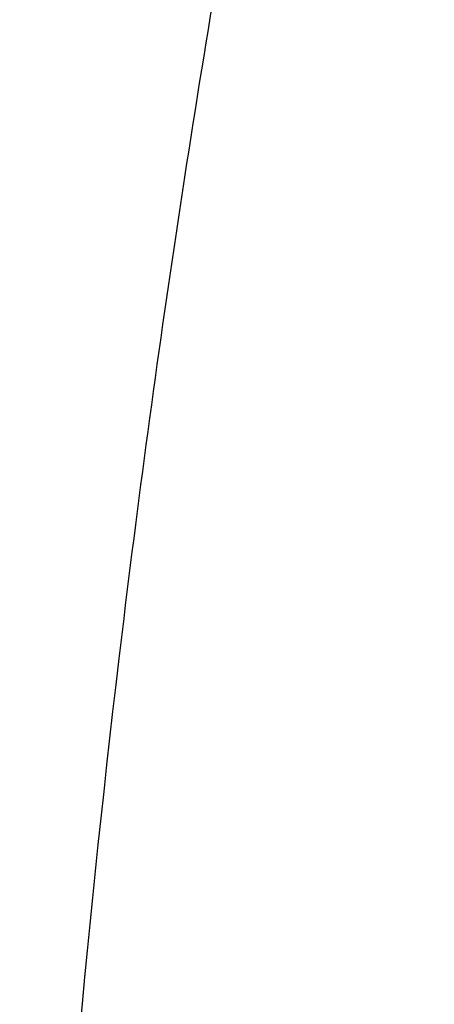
# Model space of a CAD drawing. Header units: millimetres. Extents: x -259 to 235, y -103 to 552.
# Tile 139 of 159: x -4.746 to -4.607, y 0.445 to 0.775. Entities that reach past the tile are written whole.
import ezdxf

# ---------------------------------------------------------------- set-up
doc = ezdxf.new("R2010")
doc.units = ezdxf.units.MM
doc.header["$MEASUREMENT"] = 0
doc.layers.add('Default', color=7, linetype='Continuous', true_color=0x000000)

# ---------------------------------------------------------------- blocks, each defined once
blk = doc.blocks.new('BREP_27')
at = {"layer": 'Default', "extrusion": (1.30133e-05, 1, 2.20846e-05)}
blk.add_arc((-1641.93852, -0.07029, 3183.12176), 4.59993, 293.64705, 127.37017, dxfattribs=at)
at = {"layer": 'Default'}
blk.add_open_spline([(1640.13491, 3183.10051, -4.21368), (1639.3794, 3183.12901, -3.88413), (1638.71816, 3183.15752, -3.34505), (1637.75794, 3183.21453, -2.00486), (1637.4654, 3183.24304, -1.20372), (1637.32739, 3183.30007, 0.43932), (1637.48545, 3183.32858, 1.27728), (1638.20881, 3183.38561, 2.75905), (1638.77291, 3183.41413, 3.39848), (1640.15331, 3183.47116, 4.30035), (1640.96505, 3183.49968, 4.56167), (1642.61246, 3183.55671, 4.62893), (1643.44387, 3183.58522, 4.43853), (1644.89296, 3183.64225, 3.65242), (1645.51027, 3183.67076, 3.06346), (1646.35206, 3183.72777, 1.64625), (1646.58123, 3183.75628, 0.82406), (1646.57988, 3183.78478, 0)], degree=3, knots=[-1, -1, -1, -1, -0.875, -0.875, -0.75, -0.75, -0.625, -0.625, -0.5, -0.5, -0.375, -0.375, -0.25, -0.25, -0.125, -0.125, 0, 0, 0, 0], dxfattribs=at)
blk = doc.blocks.new('5_5_2')
at = {"layer": 'Default'}
blk.add_rational_spline([(1343.26591, 1460.08364, -4.74613), (1340.47072, 1460.08364, -4.74613), (1338.51978, 1460.08364, -2.76521), (1338.51978, 1460.08364, 0), (1338.51978, 1460.08364, 2.76521), (1340.47072, 1460.08364, 4.74613), (1343.26591, 1460.08364, 4.74613)], [1.15675898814, 0.938030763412, 0.9481986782, 1.1872627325, 0.948198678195, 0.938030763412, 1.15675898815], degree=3, knots=[0.042532, 0.042532, 0.042532, 0.042532, 1, 1, 1, 1.957468, 1.957468, 1.957468, 1.957468], dxfattribs=at)
blk = doc.blocks.new('SMALL_COVER_ASM')
at = {"layer": 'Default'}
blk.add_blockref('5_5_2', (0, 0), dxfattribs=at)
blk = doc.blocks.new('SMALL_ASM_ASM')
at = {"layer": 'Default'}
for name, p in [('SMALL_COVER_ASM', (298.71403, 1925.2045)), ('BREP_27', (0, 0))]:
    blk.add_blockref(name, p, dxfattribs=at)

msp = doc.modelspace()

# ---------------------------------------------------------------- block references
at = {"layer": 'Default', "extrusion": (0, -1, 0)}
msp.add_blockref('SMALL_ASM_ASM', (-1641.97994, -3187.59946), dxfattribs=at)

doc.saveas('drawing.dxf')
